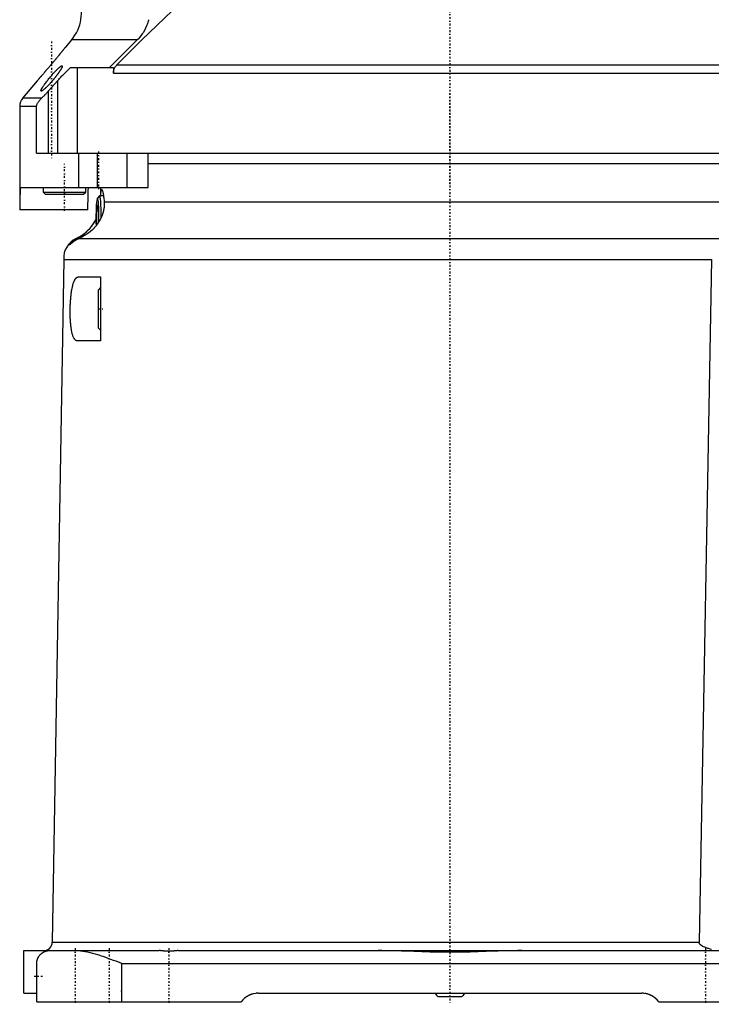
# Model space of a CAD drawing. Extents: x -484 to 152, y -5 to 754.
# Tile 1 of 8: x -101 to 61, y -1 to 230. Entities that reach past the tile are written whole.
import ezdxf

# ---------------------------------------------------------------- set-up
doc = ezdxf.new("R2010")
doc.units = 0
doc.linetypes.add('CENTER', pattern=[1.5, 0.45, -0.5, 0.05, -0.5])
doc.layers.add('AM_0', color=7, linetype='CONTINUOUS')
doc.layers.add('AM_7', color=7, linetype='CENTER')

msp = doc.modelspace()

# ---------------------------------------------------------------- linework, layer by layer
at = {"layer": 'AM_0', "color": 7, "linetype": 'CONTINUOUS'}
for p, q in [((-88.84, 225.57), (-90.15, 224)), ((-73.43, 225.57), (-88.84, 225.57)), ((-73.43, 225.57), (-80.02, 219)), ((-78.19, 219.73), (81.67, 219.73)), ((-79.01, 219), (-89.13, 219)), ((-87.4, 199), (-87.4, 219)), ((-79.01, 219), (-79.01, 217.82)), ((-79.01, 217.82), (87.66, 217.82)), ((-96.9, 215.97), (-100.3, 211.93)), ((-96.9, 215.97), (-96.83, 216.06)), ((-94.21, 213.63), (-92.07, 216.05)), ((-92.07, 199), (-92.07, 216.05)), ((-94.21, 199), (-94.21, 213.63)), ((-95.86, 211.93), (-100.3, 211.93)), ((-101, 210), (-101, 185.75)), ((-97.09, 210), (-101, 210)), ((-97.09, 199), (-97.09, 210)), ((-97.09, 199), (97, 199)), ((-87.16, 199), (-87.16, 191)), ((-82.85, 199), (-82.85, 191)), ((-75.81, 199), (-75.81, 191)), ((-70.81, 191), (-70.81, 199)), ((82, 196.5), (-70.81, 196.5)), ((-100.86, 191), (-70.81, 191)), ((-95.5, 191), (-95.5, 189.9)), ((-95.5, 189.9), (-95, 189.4)), ((-95.5, 189.9), (-85.5, 189.9)), ((-95, 189.4), (-86, 189.4)), ((-86, 189.4), (-85.5, 189.9)), ((-85.5, 189.9), (-85.5, 191)), ((-82, 191), (-82, 189)), ((-82.28, 188.98), (-82.77, 188.49)), ((-81.32, 189), (-82.25, 189)), ((-81.15, 187.6), (80.62, 187.6)), ((-85, 185.75), (-101, 185.75)), ((-82.94, 185.44), (-82.75, 186.89)), ((-82.94, 182.56), (-82.94, 185.44)), ((-82.55, 185.44), (-82.94, 185.44)), ((-82.75, 186.89), (-82.55, 185.44)), ((-82.55, 185.44), (-82.55, 182.7)), ((-82.65, 182.56), (-82.94, 182.56)), ((-82.9, 182.22), (-82.94, 182.56)), ((-87.75, 179), (-87.71, 179)), ((-87.06, 179), (108.2, 179)), ((-90.65, 174.12), (-93.35, 14)), ((-90.65, 174.12), (61.35, 174.12)), ((61.35, 174.12), (58.49, 14)), ((-87.21, 170), (-82, 170)), ((-82, 170), (-82, 155)), ((-82, 167.5), (-82.5, 167)), ((-82.5, 158), (-82.5, 167)), ((-82.5, 158), (-82, 157.5)), ((-82, 155), (-87.47, 155)), ((-93.35, 14), (58.49, 14)), ((-100, 2), (-100, 12)), ((-100, 12), (-68.24, 12)), ((-63.76, 12), (94, 12)), ((-97, 0), (-97, 9)), ((-77, 0), (-77, 9)), ((-77, 9), (77, 9)), ((-100, 2), (-97, 2)), ((-97, 0), (-49, 0)), ((-45, 2), (45, 2)), ((-2.75, 1.2), (2.75, 1.2)), ((49, 0), (97, 0))]:
    msp.add_line(p, q, dxfattribs=at)
for points in [[(-82.41, 182.92), (-82.4, 183.78), (-82.4, 184.64), (-82.41, 185.48), (-82.44, 186.26), (-82.48, 186.96), (-82.53, 187.56), (-82.59, 188.02), (-82.65, 188.33), (-82.72, 188.48), (-82.78, 188.47), (-82.85, 188.3), (-82.91, 187.96), (-82.97, 187.48), (-83.02, 186.87), (-83.05, 186.16), (-83.08, 185.37), (-83.1, 184.52), (-83.1, 183.66), (-83.09, 182.81), (-83.06, 182)], [(-81.86, 183.95), (-81.86, 184.98), (-81.89, 185.97), (-81.93, 186.87), (-81.98, 187.65), (-82.05, 188.28), (-82.12, 188.72), (-82.2, 188.96), (-82.28, 188.98)]]:
    msp.add_lwpolyline(points, dxfattribs=at)
for points in [[(-78.19, 219.73, 0), (-72.31, 225.62, 0), (-61.64, 235.9, 0), (-52.14, 244.48, 0), (-47.74, 248.22, 0)], [(-70.74, 230.33, 0), (-70.75, 230.28, 0), (-70.78, 230.18, 0), (-70.8, 230.08, 0), (-70.81, 230.03, 0), (-70.83, 229.97, 0), (-70.85, 229.87, 0), (-70.88, 229.77, 0), (-70.91, 229.67, 0), (-70.94, 229.57, 0), (-70.97, 229.47, 0), (-70.99, 229.42, 0), (-71, 229.37, 0), (-71.04, 229.28, 0), (-71.07, 229.18, 0), (-71.2, 228.85, 0), (-71.44, 228.31, 0), (-71.72, 227.78, 0), (-72.04, 227.25, 0), (-72.22, 226.99, 0), (-72.4, 226.74, 0), (-72.8, 226.24, 0), (-73.21, 225.78, 0), (-73.43, 225.57, 0)], [(-90.15, 224, 0), (-90.16, 223.99, 0), (-90.18, 223.96, 0), (-90.21, 223.92, 0), (-90.23, 223.91, 0), (-90.24, 223.89, 0), (-90.28, 223.84, 0), (-90.31, 223.8, 0), (-90.36, 223.75, 0), (-90.4, 223.69, 0), (-90.45, 223.63, 0), (-90.47, 223.6, 0), (-90.49, 223.57, 0), (-90.55, 223.51, 0), (-90.6, 223.45, 0), (-90.65, 223.38, 0), (-90.71, 223.31, 0), (-90.77, 223.24, 0), (-90.8, 223.2, 0), (-90.83, 223.17, 0), (-90.88, 223.1, 0), (-90.94, 223.02, 0), (-90.97, 222.99, 0), (-91.01, 222.95, 0), (-91.07, 222.87, 0), (-91.13, 222.79, 0), (-91.17, 222.75, 0), (-91.2, 222.71, 0), (-91.27, 222.63, 0), (-91.33, 222.55, 0), (-91.4, 222.46, 0), (-91.47, 222.38, 0), (-91.55, 222.29, 0), (-91.58, 222.25, 0), (-91.62, 222.2, 0), (-91.69, 222.11, 0), (-91.77, 222.02, 0), (-91.84, 221.93, 0), (-91.92, 221.84, 0), (-91.99, 221.75, 0), (-92.03, 221.7, 0), (-92.07, 221.66, 0), (-92.15, 221.56, 0), (-92.23, 221.47, 0), (-92.3, 221.37, 0), (-92.38, 221.28, 0), (-92.46, 221.19, 0), (-92.5, 221.14, 0), (-92.54, 221.09, 0), (-92.62, 221, 0), (-92.7, 220.9, 0), (-92.78, 220.81, 0), (-92.85, 220.71, 0), (-92.93, 220.62, 0), (-92.97, 220.57, 0), (-93.01, 220.52, 0), (-93.09, 220.43, 0), (-93.17, 220.34, 0), (-93.24, 220.25, 0), (-93.32, 220.16, 0), (-93.4, 220.07, 0), (-93.43, 220.02, 0), (-93.47, 219.98, 0), (-93.55, 219.88, 0), (-93.63, 219.79, 0), (-93.67, 219.75, 0), (-93.7, 219.7, 0), (-93.78, 219.61, 0), (-93.86, 219.51, 0), (-93.9, 219.46, 0), (-93.94, 219.42, 0), (-94.02, 219.32, 0), (-94.1, 219.23, 0), (-94.18, 219.13, 0), (-94.26, 219.04, 0), (-94.34, 218.94, 0), (-94.39, 218.89, 0), (-94.43, 218.85, 0), (-94.51, 218.75, 0), (-94.59, 218.66, 0), (-94.67, 218.56, 0), (-94.75, 218.47, 0), (-94.83, 218.38, 0), (-94.86, 218.33, 0), (-94.9, 218.29, 0), (-94.98, 218.19, 0), (-95.06, 218.1, 0), (-95.14, 218.01, 0), (-95.21, 217.92, 0), (-95.29, 217.84, 0), (-95.33, 217.79, 0), (-95.36, 217.75, 0), (-95.44, 217.66, 0), (-95.51, 217.58, 0), (-95.58, 217.5, 0), (-95.65, 217.42, 0), (-95.72, 217.34, 0), (-95.75, 217.3, 0), (-95.78, 217.26, 0), (-95.85, 217.18, 0), (-95.92, 217.11, 0), (-95.98, 217.03, 0), (-96.04, 216.96, 0), (-96.11, 216.89, 0), (-96.14, 216.85, 0), (-96.17, 216.81, 0), (-96.23, 216.74, 0), (-96.29, 216.67, 0), (-96.32, 216.64, 0), (-96.35, 216.61, 0), (-96.4, 216.54, 0), (-96.46, 216.48, 0), (-96.48, 216.45, 0), (-96.51, 216.42, 0), (-96.56, 216.37, 0), (-96.6, 216.31, 0), (-96.65, 216.26, 0), (-96.69, 216.22, 0), (-96.72, 216.17, 0), (-96.74, 216.15, 0), (-96.76, 216.13, 0), (-96.79, 216.1, 0), (-96.82, 216.07, 0), (-96.84, 216.04, 0), (-96.86, 216.02, 0), (-96.88, 216, 0), (-96.88, 215.99, 0), (-96.89, 215.99, 0), (-96.9, 215.98, 0), (-96.9, 215.97, 0), (-96.9, 215.97, 0)], [(-91, 219.44, 0), (-91, 219.42, 0), (-91, 219.39, 0), (-91.01, 219.36, 0), (-91.01, 219.34, 0), (-91.02, 219.32, 0), (-91.03, 219.28, 0), (-91.05, 219.24, 0), (-91.06, 219.2, 0), (-91.08, 219.15, 0), (-91.1, 219.1, 0), (-91.12, 219.08, 0), (-91.13, 219.05, 0), (-91.15, 219, 0), (-91.18, 218.94, 0), (-91.21, 218.89, 0), (-91.24, 218.84, 0), (-91.27, 218.78, 0), (-91.29, 218.75, 0), (-91.31, 218.72, 0), (-91.34, 218.66, 0), (-91.38, 218.6, 0), (-91.4, 218.57, 0), (-91.41, 218.54, 0), (-91.45, 218.48, 0), (-91.49, 218.41, 0), (-91.51, 218.38, 0), (-91.54, 218.35, 0), (-91.58, 218.28, 0), (-91.62, 218.22, 0), (-91.67, 218.15, 0), (-91.71, 218.08, 0), (-91.76, 218.01, 0), (-91.79, 217.98, 0), (-91.81, 217.94, 0), (-91.86, 217.87, 0), (-91.91, 217.8, 0), (-91.96, 217.73, 0), (-92.01, 217.66, 0), (-92.07, 217.58, 0), (-92.09, 217.55, 0), (-92.12, 217.51, 0), (-92.17, 217.44, 0), (-92.23, 217.37, 0), (-92.28, 217.29, 0), (-92.34, 217.22, 0), (-92.39, 217.15, 0), (-92.42, 217.11, 0), (-92.45, 217.08, 0), (-92.5, 217, 0), (-92.56, 216.93, 0), (-92.62, 216.86, 0), (-92.67, 216.79, 0), (-92.73, 216.72, 0), (-92.76, 216.68, 0), (-92.79, 216.65, 0), (-92.84, 216.58, 0), (-92.9, 216.51, 0), (-92.96, 216.44, 0), (-93.01, 216.37, 0), (-93.07, 216.3, 0), (-93.1, 216.26, 0), (-93.13, 216.22, 0), (-93.2, 216.15, 0), (-93.26, 216.08, 0), (-93.29, 216.04, 0), (-93.32, 216, 0), (-93.38, 215.93, 0), (-93.44, 215.86, 0), (-93.48, 215.82, 0), (-93.51, 215.79, 0), (-93.57, 215.71, 0), (-93.64, 215.64, 0), (-93.7, 215.57, 0), (-93.77, 215.49, 0), (-93.83, 215.42, 0), (-93.86, 215.39, 0), (-93.9, 215.35, 0), (-93.96, 215.28, 0), (-94.03, 215.21, 0), (-94.09, 215.14, 0), (-94.16, 215.07, 0), (-94.22, 215, 0), (-94.25, 214.97, 0), (-94.29, 214.93, 0), (-94.35, 214.87, 0), (-94.41, 214.8, 0), (-94.48, 214.74, 0), (-94.54, 214.67, 0), (-94.6, 214.61, 0), (-94.63, 214.58, 0), (-94.66, 214.55, 0), (-94.72, 214.49, 0), (-94.78, 214.43, 0), (-94.84, 214.38, 0), (-94.9, 214.32, 0), (-94.97, 214.26, 0), (-95, 214.23, 0), (-95.03, 214.21, 0), (-95.09, 214.15, 0), (-95.15, 214.1, 0), (-95.2, 214.05, 0), (-95.26, 214, 0), (-95.32, 213.95, 0), (-95.35, 213.93, 0), (-95.37, 213.91, 0), (-95.43, 213.86, 0), (-95.48, 213.82, 0), (-95.51, 213.8, 0), (-95.53, 213.78, 0), (-95.58, 213.75, 0), (-95.63, 213.72, 0), (-95.65, 213.7, 0), (-95.67, 213.69, 0), (-95.71, 213.66, 0), (-95.75, 213.64, 0), (-95.79, 213.62, 0), (-95.83, 213.61, 0), (-95.86, 213.6, 0), (-95.87, 213.59, 0), (-95.89, 213.59, 0), (-95.91, 213.58, 0), (-95.93, 213.58, 0), (-95.95, 213.59, 0), (-95.97, 213.59, 0), (-95.98, 213.6, 0), (-95.99, 213.61, 0), (-95.99, 213.62, 0), (-96, 213.64, 0), (-96, 213.66, 0), (-96, 213.67, 0)], [(-94.05, 216.59, 0), (-93.95, 216.71, 0), (-93.75, 216.95, 0), (-93.55, 217.19, 0), (-93.44, 217.31, 0), (-93.34, 217.43, 0), (-93.13, 217.67, 0), (-92.91, 217.91, 0), (-92.7, 218.14, 0), (-92.58, 218.27, 0), (-92.54, 218.31, 0), (-92.51, 218.34, 0), (-92.49, 218.36, 0), (-92.47, 218.38, 0), (-92.44, 218.42, 0), (-92.4, 218.45, 0), (-92.37, 218.49, 0), (-92.33, 218.52, 0), (-92.3, 218.56, 0), (-92.28, 218.57, 0), (-92.27, 218.59, 0), (-92.23, 218.62, 0), (-92.2, 218.66, 0), (-92.18, 218.67, 0), (-92.17, 218.69, 0), (-92.13, 218.72, 0), (-92.1, 218.75, 0), (-92.08, 218.77, 0), (-92.07, 218.79, 0), (-92.04, 218.82, 0), (-92, 218.85, 0), (-91.97, 218.88, 0), (-91.94, 218.91, 0), (-91.91, 218.94, 0), (-91.89, 218.95, 0), (-91.88, 218.97, 0), (-91.84, 219, 0), (-91.81, 219.03, 0), (-91.78, 219.06, 0), (-91.75, 219.08, 0), (-91.72, 219.11, 0), (-91.7, 219.13, 0), (-91.68, 219.14, 0), (-91.65, 219.17, 0), (-91.62, 219.19, 0), (-91.59, 219.22, 0), (-91.56, 219.24, 0), (-91.53, 219.27, 0), (-91.52, 219.28, 0), (-91.5, 219.29, 0), (-91.48, 219.31, 0), (-91.45, 219.33, 0), (-91.42, 219.35, 0), (-91.39, 219.37, 0), (-91.37, 219.39, 0), (-91.36, 219.4, 0), (-91.34, 219.41, 0), (-91.32, 219.42, 0), (-91.3, 219.44, 0), (-91.27, 219.45, 0), (-91.25, 219.47, 0), (-91.23, 219.48, 0), (-91.22, 219.48, 0), (-91.21, 219.49, 0), (-91.19, 219.5, 0), (-91.17, 219.51, 0), (-91.16, 219.51, 0), (-91.15, 219.51, 0), (-91.14, 219.52, 0), (-91.12, 219.52, 0), (-91.11, 219.53, 0), (-91.1, 219.53, 0), (-91.09, 219.53, 0), (-91.08, 219.53, 0), (-91.07, 219.53, 0), (-91.06, 219.53, 0), (-91.05, 219.53, 0), (-91.04, 219.52, 0), (-91.04, 219.52, 0), (-91.03, 219.52, 0), (-91.02, 219.51, 0), (-91.02, 219.5, 0), (-91.01, 219.49, 0), (-91.01, 219.48, 0), (-91, 219.48, 0), (-91, 219.47, 0), (-91, 219.46, 0), (-91, 219.45, 0), (-91, 219.44, 0)], [(-79.01, 217.82, 0), (-79.01, 217.87, 0), (-79, 217.99, 0), (-78.99, 218.11, 0), (-78.98, 218.17, 0), (-78.97, 218.23, 0), (-78.95, 218.34, 0), (-78.92, 218.46, 0), (-78.89, 218.58, 0), (-78.85, 218.69, 0), (-78.81, 218.8, 0), (-78.79, 218.85, 0), (-78.77, 218.91, 0), (-78.72, 219.01, 0), (-78.66, 219.11, 0), (-78.6, 219.21, 0), (-78.53, 219.32, 0), (-78.46, 219.41, 0), (-78.42, 219.46, 0), (-78.39, 219.51, 0), (-78.31, 219.6, 0), (-78.23, 219.69, 0), (-78.19, 219.73, 0)], [(-92.07, 216.05, 0), (-91.99, 216.14, 0), (-91.83, 216.32, 0), (-91.66, 216.51, 0), (-91.58, 216.6, 0), (-91.49, 216.69, 0), (-91.33, 216.87, 0), (-91.16, 217.05, 0), (-90.99, 217.22, 0), (-90.83, 217.39, 0), (-90.66, 217.56, 0), (-90.58, 217.65, 0), (-90.5, 217.73, 0), (-90.33, 217.89, 0), (-90.17, 218.05, 0), (-90.01, 218.21, 0), (-89.85, 218.36, 0), (-89.69, 218.51, 0), (-89.61, 218.58, 0), (-89.53, 218.65, 0), (-89.37, 218.79, 0), (-89.21, 218.93, 0), (-89.13, 219, 0)], [(-96, 213.67, 0), (-96, 213.68, 0), (-96, 213.69, 0), (-96, 213.7, 0), (-96, 213.71, 0), (-96, 213.71, 0), (-95.99, 213.73, 0), (-95.99, 213.74, 0), (-95.99, 213.75, 0), (-95.98, 213.77, 0), (-95.98, 213.79, 0), (-95.98, 213.79, 0), (-95.97, 213.8, 0), (-95.97, 213.82, 0), (-95.96, 213.84, 0), (-95.95, 213.86, 0), (-95.95, 213.87, 0), (-95.94, 213.89, 0), (-95.94, 213.9, 0), (-95.93, 213.91, 0), (-95.92, 213.93, 0), (-95.91, 213.95, 0), (-95.91, 213.96, 0), (-95.9, 213.97, 0), (-95.89, 214, 0), (-95.88, 214.02, 0), (-95.88, 214.03, 0), (-95.87, 214.04, 0), (-95.86, 214.06, 0), (-95.85, 214.08, 0), (-95.84, 214.11, 0), (-95.82, 214.13, 0), (-95.81, 214.16, 0), (-95.8, 214.17, 0), (-95.8, 214.18, 0), (-95.78, 214.2, 0), (-95.77, 214.23, 0), (-95.75, 214.25, 0), (-95.74, 214.28, 0), (-95.73, 214.3, 0), (-95.72, 214.32, 0), (-95.71, 214.33, 0), (-95.7, 214.35, 0), (-95.68, 214.38, 0), (-95.62, 214.47, 0), (-95.52, 214.63, 0), (-95.41, 214.8, 0), (-95.35, 214.88, 0), (-95.29, 214.97, 0), (-95.16, 215.16, 0), (-95.02, 215.34, 0), (-94.88, 215.54, 0), (-94.73, 215.73, 0), (-94.58, 215.93, 0), (-94.51, 216.02, 0), (-94.43, 216.12, 0), (-94.28, 216.31, 0), (-94.12, 216.5, 0), (-94.05, 216.59, 0)], [(-95.86, 211.93, 0), (-95.81, 211.97, 0), (-95.73, 212.05, 0), (-95.64, 212.14, 0), (-95.59, 212.18, 0), (-95.55, 212.22, 0), (-95.46, 212.31, 0), (-95.37, 212.39, 0), (-95.28, 212.48, 0), (-95.19, 212.58, 0), (-95.09, 212.67, 0), (-95.05, 212.72, 0), (-95, 212.77, 0), (-94.91, 212.86, 0), (-94.81, 212.96, 0), (-94.72, 213.06, 0), (-94.63, 213.16, 0), (-94.53, 213.27, 0), (-94.49, 213.32, 0), (-94.44, 213.37, 0), (-94.35, 213.47, 0), (-94.25, 213.58, 0), (-94.21, 213.63, 0)], [(-97.09, 210, 0), (-97.07, 210.06, 0), (-97.04, 210.17, 0), (-97, 210.28, 0), (-96.98, 210.34, 0), (-96.96, 210.39, 0), (-96.91, 210.5, 0), (-96.86, 210.62, 0), (-96.8, 210.73, 0), (-96.74, 210.84, 0), (-96.68, 210.95, 0), (-96.64, 211, 0), (-96.61, 211.05, 0), (-96.53, 211.16, 0), (-96.46, 211.27, 0), (-96.38, 211.37, 0), (-96.29, 211.48, 0), (-96.2, 211.58, 0), (-96.16, 211.63, 0), (-96.11, 211.68, 0), (-96.01, 211.78, 0), (-95.91, 211.88, 0), (-95.86, 211.93, 0)], [(-100.86, 191, 0), (-100.91, 190.13, 0), (-100.97, 188.38, 0), (-101, 186.63, 0), (-101, 185.75, 0)], [(-85, 185.75, 0), (-85, 186.63, 0), (-84.96, 188.38, 0), (-84.89, 190.13, 0), (-84.84, 191, 0)], [(-81.97, 189, 0), (-81.97, 189.08, 0), (-81.96, 189.23, 0), (-81.95, 189.37, 0), (-81.95, 189.44, 0), (-81.95, 189.51, 0), (-81.94, 189.64, 0), (-81.93, 189.76, 0), (-81.92, 189.88, 0), (-81.91, 189.98, 0), (-81.9, 190.07, 0), (-81.89, 190.12, 0), (-81.89, 190.16, 0), (-81.87, 190.24, 0), (-81.86, 190.3, 0), (-81.84, 190.36, 0), (-81.83, 190.41, 0), (-81.81, 190.44, 0), (-81.8, 190.46, 0), (-81.79, 190.47, 0), (-81.78, 190.49, 0), (-81.76, 190.5, 0), (-81.75, 190.5, 0)], [(-81.75, 190.5, 0), (-81.74, 190.5, 0), (-81.71, 190.48, 0), (-81.68, 190.44, 0), (-81.66, 190.42, 0), (-81.64, 190.38, 0), (-81.61, 190.31, 0), (-81.58, 190.21, 0), (-81.54, 190.09, 0), (-81.51, 189.96, 0), (-81.47, 189.8, 0), (-81.45, 189.72, 0), (-81.43, 189.63, 0), (-81.4, 189.44, 0), (-81.36, 189.24, 0), (-81.32, 189.02, 0), (-81.29, 188.79, 0), (-81.26, 188.55, 0), (-81.24, 188.43, 0), (-81.22, 188.3, 0), (-81.19, 188.03, 0), (-81.16, 187.75, 0), (-81.15, 187.6, 0)], [(-81.15, 187.6, 0), (-81.15, 187.55, 0), (-81.14, 187.46, 0), (-81.14, 187.37, 0), (-81.14, 187.33, 0), (-81.14, 187.28, 0), (-81.14, 187.19, 0), (-81.14, 187.09, 0), (-81.14, 187, 0), (-81.15, 186.9, 0), (-81.15, 186.81, 0), (-81.15, 186.76, 0), (-81.16, 186.71, 0), (-81.16, 186.62, 0), (-81.17, 186.52, 0), (-81.18, 186.42, 0), (-81.19, 186.32, 0), (-81.2, 186.22, 0), (-81.21, 186.17, 0), (-81.22, 186.12, 0), (-81.23, 186.02, 0), (-81.25, 185.92, 0), (-81.26, 185.87, 0), (-81.27, 185.82, 0), (-81.29, 185.72, 0), (-81.31, 185.62, 0), (-81.32, 185.57, 0), (-81.33, 185.51, 0), (-81.35, 185.41, 0), (-81.38, 185.31, 0), (-81.41, 185.21, 0), (-81.43, 185.11, 0), (-81.46, 185.01, 0), (-81.48, 184.96, 0), (-81.49, 184.91, 0), (-81.53, 184.8, 0), (-81.56, 184.7, 0), (-81.59, 184.6, 0), (-81.63, 184.5, 0), (-81.67, 184.4, 0), (-81.69, 184.35, 0), (-81.71, 184.3, 0), (-81.75, 184.21, 0), (-81.79, 184.11, 0), (-81.83, 184.01, 0), (-81.87, 183.91, 0), (-81.92, 183.81, 0), (-81.94, 183.76, 0), (-81.97, 183.72, 0), (-82.01, 183.62, 0), (-82.06, 183.52, 0), (-82.11, 183.43, 0), (-82.17, 183.33, 0), (-82.22, 183.24, 0), (-82.25, 183.19, 0), (-82.27, 183.14, 0), (-82.33, 183.05, 0), (-82.38, 182.96, 0), (-82.44, 182.87, 0), (-82.5, 182.78, 0), (-82.56, 182.69, 0), (-82.59, 182.65, 0), (-82.62, 182.6, 0), (-82.68, 182.51, 0), (-82.74, 182.43, 0), (-82.77, 182.38, 0), (-82.8, 182.34, 0), (-82.87, 182.25, 0), (-82.93, 182.17, 0), (-82.96, 182.13, 0), (-83, 182.09, 0), (-83.06, 182, 0), (-83.13, 181.92, 0), (-83.2, 181.84, 0), (-83.27, 181.76, 0), (-83.34, 181.68, 0), (-83.37, 181.64, 0), (-83.41, 181.6, 0), (-83.48, 181.52, 0), (-83.55, 181.45, 0), (-83.62, 181.37, 0), (-83.7, 181.29, 0), (-83.77, 181.22, 0), (-83.81, 181.18, 0), (-83.84, 181.15, 0), (-83.92, 181.07, 0), (-84, 181, 0), (-84.27, 180.76, 0), (-84.74, 180.37, 0), (-85.24, 180.01, 0), (-85.49, 179.84, 0), (-85.75, 179.68, 0), (-86.27, 179.39, 0), (-86.79, 179.12, 0), (-87.06, 179, 0)], [(-87.71, 179, 0), (-87.56, 179.07, 0), (-87.25, 179.23, 0), (-86.95, 179.4, 0), (-86.8, 179.49, 0), (-86.66, 179.58, 0), (-86.37, 179.77, 0), (-86.08, 179.98, 0), (-85.8, 180.19, 0), (-85.53, 180.42, 0), (-85.26, 180.65, 0), (-85.13, 180.78, 0), (-85, 180.9, 0), (-84.74, 181.16, 0), (-84.49, 181.44, 0), (-84.25, 181.72, 0), (-84.02, 182.02, 0), (-83.79, 182.33, 0), (-83.69, 182.48, 0), (-83.58, 182.64, 0), (-83.38, 182.97, 0), (-83.19, 183.31, 0), (-83.1, 183.49, 0)], [(-89.35, 177.5, 0), (-89.36, 177.5, 0), (-89.38, 177.51, 0), (-89.38, 177.54, 0), (-89.37, 177.56, 0), (-89.37, 177.58, 0), (-89.35, 177.63, 0), (-89.31, 177.69, 0), (-89.27, 177.76, 0), (-89.21, 177.84, 0), (-89.13, 177.93, 0), (-89.09, 177.98, 0), (-89.05, 178.03, 0), (-88.95, 178.14, 0), (-88.83, 178.25, 0), (-88.7, 178.37, 0), (-88.62, 178.44, 0), (-88.59, 178.46, 0), (-88.57, 178.48, 0), (-88.55, 178.49, 0), (-88.54, 178.5, 0), (-88.51, 178.52, 0), (-88.49, 178.54, 0), (-88.46, 178.56, 0), (-88.43, 178.58, 0), (-88.4, 178.6, 0), (-88.39, 178.61, 0), (-88.38, 178.62, 0), (-88.35, 178.64, 0), (-88.32, 178.66, 0), (-88.3, 178.67, 0), (-88.29, 178.68, 0), (-88.26, 178.69, 0), (-88.23, 178.71, 0), (-88.21, 178.72, 0), (-88.2, 178.73, 0), (-88.17, 178.75, 0), (-88.14, 178.77, 0), (-88.1, 178.79, 0), (-88.07, 178.81, 0), (-88.04, 178.83, 0), (-88.02, 178.84, 0), (-88.01, 178.85, 0), (-87.97, 178.87, 0), (-87.94, 178.88, 0), (-87.9, 178.9, 0), (-87.87, 178.92, 0), (-87.83, 178.94, 0), (-87.82, 178.95, 0), (-87.8, 178.96, 0), (-87.76, 178.97, 0), (-87.73, 178.99, 0), (-87.71, 179, 0)], [(-87.06, 179, 0), (-87.08, 178.99, 0), (-87.12, 178.97, 0), (-87.16, 178.96, 0), (-87.18, 178.95, 0), (-87.2, 178.94, 0), (-87.24, 178.92, 0), (-87.28, 178.9, 0), (-87.31, 178.88, 0), (-87.35, 178.86, 0), (-87.39, 178.85, 0), (-87.41, 178.84, 0), (-87.43, 178.83, 0), (-87.46, 178.81, 0), (-87.5, 178.79, 0), (-87.54, 178.77, 0), (-87.57, 178.75, 0), (-87.61, 178.73, 0), (-87.63, 178.72, 0), (-87.64, 178.71, 0), (-87.68, 178.69, 0), (-87.71, 178.67, 0), (-87.73, 178.66, 0), (-87.75, 178.65, 0), (-87.78, 178.63, 0), (-87.82, 178.61, 0), (-87.83, 178.6, 0), (-87.85, 178.59, 0), (-87.88, 178.57, 0), (-87.91, 178.55, 0), (-87.95, 178.53, 0), (-87.98, 178.51, 0), (-88.01, 178.49, 0), (-88.02, 178.48, 0), (-88.04, 178.47, 0), (-88.07, 178.45, 0), (-88.1, 178.43, 0), (-88.2, 178.36, 0), (-88.36, 178.25, 0), (-88.51, 178.14, 0), (-88.65, 178.03, 0), (-88.71, 177.98, 0), (-88.78, 177.93, 0), (-88.89, 177.84, 0), (-88.99, 177.76, 0), (-89.07, 177.69, 0), (-89.15, 177.62, 0), (-89.21, 177.58, 0), (-89.24, 177.56, 0), (-89.27, 177.54, 0), (-89.31, 177.51, 0), (-89.34, 177.5, 0), (-89.35, 177.5, 0)], [(-87.47, 155, 0), (-87.5, 155, 0), (-87.56, 155.01, 0), (-87.62, 155.02, 0), (-87.65, 155.03, 0), (-87.67, 155.04, 0), (-87.73, 155.06, 0), (-87.79, 155.09, 0), (-87.85, 155.12, 0), (-87.9, 155.17, 0), (-87.96, 155.22, 0), (-87.98, 155.24, 0), (-88.01, 155.27, 0), (-88.07, 155.33, 0), (-88.12, 155.4, 0), (-88.17, 155.47, 0), (-88.22, 155.55, 0), (-88.27, 155.64, 0), (-88.29, 155.68, 0), (-88.32, 155.73, 0), (-88.36, 155.83, 0), (-88.41, 155.93, 0), (-88.43, 155.99, 0), (-88.45, 156.04, 0), (-88.5, 156.16, 0), (-88.54, 156.28, 0), (-88.56, 156.34, 0), (-88.58, 156.4, 0), (-88.62, 156.53, 0), (-88.65, 156.66, 0), (-88.69, 156.8, 0), (-88.72, 156.94, 0), (-88.75, 157.09, 0), (-88.77, 157.16, 0), (-88.78, 157.23, 0), (-88.81, 157.39, 0), (-88.84, 157.55, 0), (-88.87, 157.71, 0), (-88.9, 157.88, 0), (-88.92, 158.06, 0), (-88.93, 158.14, 0), (-88.95, 158.23, 0), (-88.97, 158.42, 0), (-88.99, 158.61, 0), (-89.01, 158.8, 0), (-89.03, 159, 0), (-89.05, 159.2, 0), (-89.06, 159.3, 0), (-89.06, 159.4, 0), (-89.08, 159.61, 0), (-89.09, 159.81, 0), (-89.1, 160.03, 0), (-89.11, 160.24, 0), (-89.12, 160.45, 0), (-89.13, 160.56, 0), (-89.13, 160.67, 0), (-89.14, 160.89, 0), (-89.14, 161.11, 0), (-89.15, 161.32, 0), (-89.15, 161.54, 0), (-89.15, 161.76, 0), (-89.15, 161.87, 0), (-89.15, 161.98, 0), (-89.15, 162.19, 0), (-89.15, 162.41, 0), (-89.14, 162.51, 0), (-89.14, 162.62, 0), (-89.14, 162.83, 0), (-89.13, 163.05, 0), (-89.13, 163.16, 0), (-89.12, 163.27, 0), (-89.11, 163.49, 0), (-89.1, 163.7, 0), (-89.09, 163.92, 0), (-89.08, 164.14, 0), (-89.07, 164.36, 0), (-89.06, 164.47, 0), (-89.05, 164.57, 0), (-89.03, 164.79, 0), (-89.02, 165, 0), (-89, 165.21, 0), (-88.98, 165.42, 0), (-88.95, 165.63, 0), (-88.94, 165.73, 0), (-88.93, 165.83, 0), (-88.91, 166.03, 0), (-88.88, 166.22, 0), (-88.85, 166.41, 0), (-88.83, 166.6, 0), (-88.8, 166.78, 0), (-88.78, 166.87, 0), (-88.77, 166.96, 0), (-88.73, 167.14, 0), (-88.7, 167.3, 0), (-88.67, 167.47, 0), (-88.63, 167.62, 0), (-88.6, 167.78, 0), (-88.58, 167.85, 0), (-88.56, 167.92, 0), (-88.53, 168.07, 0), (-88.49, 168.21, 0), (-88.45, 168.35, 0), (-88.41, 168.48, 0), (-88.36, 168.61, 0), (-88.34, 168.67, 0), (-88.32, 168.73, 0), (-88.27, 168.85, 0), (-88.23, 168.96, 0), (-88.2, 169.02, 0), (-88.18, 169.07, 0), (-88.13, 169.18, 0), (-88.08, 169.27, 0), (-88.05, 169.32, 0), (-88.03, 169.36, 0), (-87.98, 169.45, 0), (-87.92, 169.53, 0), (-87.87, 169.6, 0), (-87.81, 169.67, 0), (-87.76, 169.73, 0), (-87.73, 169.76, 0), (-87.7, 169.79, 0), (-87.64, 169.83, 0), (-87.59, 169.88, 0), (-87.53, 169.91, 0), (-87.47, 169.94, 0), (-87.41, 169.96, 0), (-87.38, 169.97, 0), (-87.35, 169.98, 0), (-87.29, 169.99, 0), (-87.24, 170, 0), (-87.21, 170, 0)], [(61.39, 12.28, 0), (61.04, 12.36, 0), (60.7, 12.45, 0), (60.54, 12.5, 0), (60.38, 12.56, 0), (60.07, 12.66, 0), (59.79, 12.77, 0), (59.53, 12.89, 0), (59.38, 12.97, 0), (59.34, 12.99, 0), (59.3, 13.02, 0), (59.28, 13.03, 0), (59.25, 13.04, 0), (59.21, 13.07, 0), (59.17, 13.09, 0), (59.13, 13.12, 0), (59.09, 13.15, 0), (59.05, 13.17, 0), (59.03, 13.19, 0), (59.01, 13.2, 0), (58.97, 13.23, 0), (58.93, 13.26, 0), (58.91, 13.27, 0), (58.89, 13.29, 0), (58.85, 13.32, 0), (58.82, 13.35, 0), (58.8, 13.37, 0), (58.78, 13.38, 0), (58.75, 13.42, 0), (58.72, 13.45, 0), (58.68, 13.49, 0), (58.65, 13.53, 0), (58.62, 13.57, 0), (58.61, 13.59, 0), (58.6, 13.61, 0), (58.57, 13.65, 0), (58.56, 13.67, 0), (58.56, 13.68, 0), (58.55, 13.69, 0), (58.55, 13.69, 0), (58.55, 13.7, 0), (58.55, 13.7, 0), (58.54, 13.71, 0), (58.54, 13.72, 0), (58.54, 13.73, 0), (58.53, 13.73, 0), (58.53, 13.74, 0), (58.53, 13.74, 0), (58.53, 13.75, 0), (58.52, 13.76, 0), (58.52, 13.76, 0), (58.52, 13.77, 0), (58.52, 13.78, 0), (58.52, 13.78, 0), (58.51, 13.79, 0), (58.51, 13.79, 0), (58.51, 13.8, 0), (58.51, 13.81, 0), (58.51, 13.82, 0), (58.5, 13.83, 0), (58.5, 13.83, 0), (58.5, 13.83, 0), (58.5, 13.84, 0), (58.5, 13.85, 0), (58.5, 13.85, 0), (58.5, 13.86, 0), (58.5, 13.87, 0), (58.49, 13.87, 0), (58.49, 13.88, 0), (58.49, 13.88, 0), (58.49, 13.89, 0), (58.49, 13.9, 0), (58.49, 13.91, 0), (58.49, 13.91, 0), (58.49, 13.92, 0), (58.49, 13.93, 0), (58.49, 13.93, 0), (58.49, 13.94, 0), (58.49, 13.95, 0), (58.49, 13.96, 0), (58.49, 13.96, 0), (58.49, 13.97, 0), (58.49, 13.98, 0), (58.49, 13.98, 0), (58.49, 13.99, 0), (58.49, 14, 0), (58.49, 14, 0)], [(-97, 9, 0), (-97, 9.11, 0), (-96.98, 9.34, 0), (-96.95, 9.56, 0), (-96.92, 9.68, 0), (-96.89, 9.79, 0), (-96.82, 10.02, 0), (-96.73, 10.24, 0), (-96.62, 10.46, 0), (-96.49, 10.67, 0), (-96.34, 10.88, 0), (-96.26, 10.98, 0), (-96.17, 11.07, 0), (-95.98, 11.25, 0), (-95.77, 11.42, 0), (-95.55, 11.57, 0), (-95.3, 11.7, 0), (-95.04, 11.81, 0), (-94.91, 11.86, 0), (-94.76, 11.9, 0), (-94.47, 11.96, 0), (-94.16, 12, 0), (-94, 12, 0)], [(-87.54, 12, 0), (-87.27, 12, 0), (-86.74, 11.96, 0), (-86.19, 11.9, 0), (-85.91, 11.86, 0), (-85.63, 11.81, 0), (-85.06, 11.7, 0), (-84.48, 11.57, 0), (-83.89, 11.42, 0), (-83.3, 11.25, 0), (-82.7, 11.07, 0), (-82.4, 10.98, 0), (-82.1, 10.88, 0), (-81.49, 10.67, 0), (-80.88, 10.46, 0), (-80.27, 10.24, 0), (-79.66, 10.02, 0), (-79.06, 9.79, 0), (-78.76, 9.68, 0), (-78.46, 9.56, 0), (-77.87, 9.34, 0), (-77.29, 9.11, 0), (-77, 9, 0)], [(-63.76, 12, 0), (-63.78, 12, 0), (-63.81, 12, 0), (-63.84, 12, 0), (-63.86, 12, 0), (-63.88, 12, 0), (-63.91, 12, 0), (-63.94, 11.99, 0), (-63.98, 11.99, 0), (-64.01, 11.99, 0), (-64.05, 11.99, 0), (-64.06, 11.99, 0), (-64.08, 11.98, 0), (-64.12, 11.98, 0), (-64.15, 11.98, 0), (-64.19, 11.97, 0), (-64.23, 11.97, 0), (-64.27, 11.97, 0), (-64.29, 11.96, 0), (-64.31, 11.96, 0), (-64.35, 11.96, 0), (-64.38, 11.95, 0), (-64.4, 11.95, 0), (-64.42, 11.95, 0), (-64.46, 11.94, 0), (-64.51, 11.94, 0), (-64.53, 11.94, 0), (-64.55, 11.93, 0), (-64.59, 11.93, 0), (-64.63, 11.92, 0), (-64.67, 11.92, 0), (-64.71, 11.91, 0), (-64.76, 11.91, 0), (-64.78, 11.91, 0), (-64.8, 11.9, 0), (-64.84, 11.9, 0), (-64.89, 11.9, 0), (-64.93, 11.89, 0), (-64.97, 11.89, 0), (-65.02, 11.88, 0), (-65.04, 11.88, 0), (-65.06, 11.88, 0), (-65.11, 11.87, 0), (-65.15, 11.87, 0), (-65.2, 11.86, 0), (-65.24, 11.86, 0), (-65.29, 11.86, 0), (-65.31, 11.86, 0), (-65.33, 11.85, 0), (-65.38, 11.85, 0), (-65.43, 11.85, 0), (-65.47, 11.84, 0), (-65.52, 11.84, 0), (-65.56, 11.84, 0), (-65.59, 11.84, 0), (-65.61, 11.84, 0), (-65.66, 11.84, 0), (-65.7, 11.83, 0), (-65.75, 11.83, 0), (-65.79, 11.83, 0), (-65.84, 11.83, 0), (-65.86, 11.83, 0), (-65.89, 11.83, 0), (-65.93, 11.83, 0), (-65.98, 11.83, 0), (-66, 11.83, 0), (-66.02, 11.83, 0), (-66.07, 11.83, 0), (-66.11, 11.83, 0), (-66.14, 11.83, 0), (-66.16, 11.83, 0), (-66.21, 11.83, 0), (-66.25, 11.83, 0), (-66.3, 11.83, 0), (-66.34, 11.84, 0), (-66.39, 11.84, 0), (-66.41, 11.84, 0), (-66.44, 11.84, 0), (-66.48, 11.84, 0), (-66.53, 11.84, 0), (-66.57, 11.85, 0), (-66.62, 11.85, 0), (-66.67, 11.85, 0), (-66.69, 11.86, 0), (-66.71, 11.86, 0), (-66.76, 11.86, 0), (-66.8, 11.86, 0), (-66.85, 11.87, 0), (-66.89, 11.87, 0), (-66.94, 11.88, 0), (-66.96, 11.88, 0), (-66.98, 11.88, 0), (-67.03, 11.89, 0), (-67.07, 11.89, 0), (-67.11, 11.9, 0), (-67.16, 11.9, 0), (-67.2, 11.9, 0), (-67.22, 11.91, 0), (-67.24, 11.91, 0), (-67.29, 11.91, 0), (-67.33, 11.92, 0), (-67.37, 11.92, 0), (-67.41, 11.93, 0), (-67.45, 11.93, 0), (-67.47, 11.94, 0), (-67.49, 11.94, 0), (-67.54, 11.94, 0), (-67.58, 11.95, 0), (-67.6, 11.95, 0), (-67.62, 11.95, 0), (-67.65, 11.96, 0), (-67.69, 11.96, 0), (-67.71, 11.96, 0), (-67.73, 11.97, 0), (-67.77, 11.97, 0), (-67.81, 11.97, 0), (-67.85, 11.98, 0), (-67.88, 11.98, 0), (-67.92, 11.98, 0), (-67.94, 11.99, 0), (-67.95, 11.99, 0), (-67.99, 11.99, 0), (-68.02, 11.99, 0), (-68.06, 11.99, 0), (-68.09, 12, 0), (-68.12, 12, 0), (-68.14, 12, 0), (-68.16, 12, 0), (-68.19, 12, 0), (-68.22, 12, 0), (-68.24, 12, 0)], [(16.86, 12, 0), (15.96, 12, 0), (14.14, 11.97, 0), (12.28, 11.92, 0), (11.35, 11.88, 0), (10.41, 11.85, 0), (8.52, 11.78, 0), (6.62, 11.72, 0), (4.72, 11.66, 0), (2.82, 11.62, 0), (0.94, 11.6, 0), (0, 11.6, 0), (-0.94, 11.6, 0), (-2.82, 11.62, 0), (-4.72, 11.66, 0), (-6.62, 11.72, 0), (-8.52, 11.78, 0), (-10.41, 11.85, 0), (-11.35, 11.88, 0), (-12.28, 11.92, 0), (-14.14, 11.97, 0), (-15.96, 12, 0), (-16.86, 12, 0)], [(-46.12, 1.87, 0), (-46.19, 1.86, 0), (-46.35, 1.81, 0), (-46.5, 1.77, 0), (-46.58, 1.74, 0), (-46.66, 1.72, 0), (-46.81, 1.66, 0), (-46.96, 1.6, 0), (-47.11, 1.53, 0), (-47.26, 1.46, 0), (-47.4, 1.39, 0), (-47.47, 1.35, 0), (-47.54, 1.3, 0), (-47.68, 1.22, 0), (-47.82, 1.13, 0), (-47.95, 1.04, 0), (-48.08, 0.94, 0), (-48.21, 0.84, 0), (-48.27, 0.78, 0), (-48.33, 0.73, 0), (-48.45, 0.62, 0), (-48.56, 0.51, 0), (-48.62, 0.45, 0)], [(-45, 2, 0), (-45.09, 2, 0), (-45.28, 1.99, 0), (-45.46, 1.98, 0), (-45.55, 1.97, 0)], [(45.55, 1.97, 0), (45.46, 1.98, 0), (45.28, 1.99, 0), (45.09, 2, 0), (45, 2, 0)], [(47.72, 1.19, 0), (47.68, 1.22, 0), (47.58, 1.28, 0), (47.48, 1.34, 0), (47.43, 1.37, 0), (47.38, 1.4, 0), (47.28, 1.45, 0), (47.18, 1.5, 0), (47.07, 1.55, 0), (46.97, 1.6, 0), (46.86, 1.64, 0), (46.81, 1.66, 0), (46.76, 1.68, 0), (46.65, 1.72, 0), (46.54, 1.76, 0), (46.44, 1.79, 0), (46.33, 1.82, 0), (46.22, 1.85, 0), (46.16, 1.86, 0), (46.11, 1.88, 0), (46, 1.9, 0), (45.89, 1.92, 0), (45.84, 1.93, 0)], [(48.2, 0.85, 0), (48.16, 0.88, 0), (48.08, 0.94, 0), (48, 1, 0), (47.96, 1.03, 0)]]:
    msp.add_polyline3d(points, dxfattribs=at)
for centre, radius, start, end in [((-96.49, 232), 10, 319.9497, 21.7182), ((-98, 210), 3, 139.9505, 180), ((-91.99, 188.06), 10, 295.0846, 332.7974), ((-85.66, 174.46), 5, 114.6951, 183.8105), ((-95.35, 14), 2, 270, 0), ((-45, -3), 5, 90, 143.1301), ((-1.32, 3.25), 2.5, 209.9793, 235.0535), ((1.32, 3.25), 2.5, 304.9465, 330.0207), ((45, -3), 5, 36.8699, 90)]:
    msp.add_arc(centre, radius, start, end, dxfattribs=at)
at = {"layer": 'AM_7', "color": 4, "linetype": 'CENTER'}
for p, q in [((0, 356.5), (0, 191.5)), ((-93.5, 225.25), (-93.5, 197.75)), ((0, 213.12), (0, -0.25)), ((-82.5, 199.4), (-82.5, 190.6)), ((-90.5, 185.5), (-90.5, 196.5)), ((-82.55, 162.5), (-81.45, 162.5)), ((-88, 12.6), (-88, -0.6)), ((-80, 12.6), (-80, -0.6)), ((-66, 12.6), (-66, -0.6)), ((60, 12.6), (60, -0.6)), ((-97.61, 6), (-95.19, 6)), ((-77.08, 3.51), (-77.08, 1.09))]:
    msp.add_line(p, q, dxfattribs=at)

doc.saveas('drawing.dxf')
